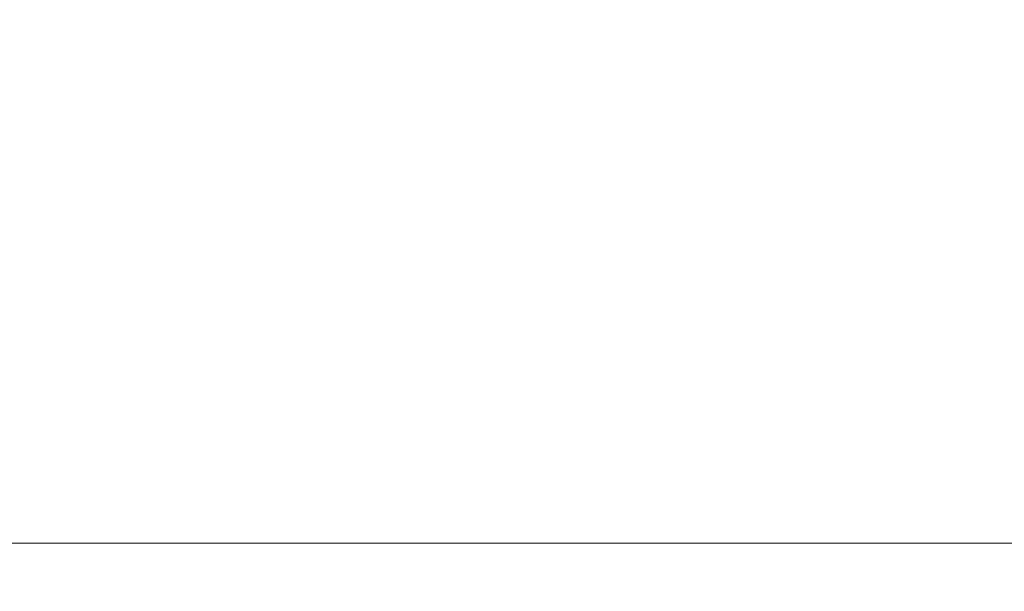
# Model space of a CAD drawing. Header units: millimetres. Extents: x 8 to 290, y 2 to 202.
# Tile 67 of 189: x 54 to 69, y 159 to 168. Entities that reach past the tile are written whole.
import ezdxf

# ---------------------------------------------------------------- set-up
doc = ezdxf.new("R2010")
doc.units = ezdxf.units.MM
doc.styles.add('SLDTEXTSTYLE2', font='TXT', dxfattribs={"width": 0.605})
doc.dimstyles.new('SLDDIMSTYLE2', dxfattribs={"dimtxt": 2.568319, "dimasz": 3, "dimexe": 0, "dimexo": 0.0625, "dimgap": 0.64208, "dimtad": 1, "dimlfac": 20, "dimrnd": 1e-09, "dimzin": 12, "dimdsep": 46, "dimtxsty": 'SLDTEXTSTYLE2', "dimsah": 1, "dimcen": 0.09, "dimadec": 0, "dimazin": 3, "dimtfac": 1, "dimtofl": 0, "dimtmove": 0, "dimatfit": 3, "dimfxl": 1, "dimfrac": 2, "dimtolj": 1, "dimtzin": 12, "dimarcsym": 0})

# ---------------------------------------------------------------- blocks, each defined once
blk = doc.blocks.new('_D_3')
at = {"color": 7, "linetype": 'Continuous', "lineweight": 0}
blk.add_line((33.892, 159.579), (139.492, 159.579), dxfattribs=at)
at = {"color": 7, "linetype": 'Continuous', "lineweight": 18}
for points in [[(33.892, 159.579), (36.892, 158.829), (36.892, 160.329)], [(139.492, 159.579), (136.492, 160.329), (136.492, 158.829)]]:
    blk.add_solid(points, dxfattribs=at)
at = {"color": 7, "linetype": 'Continuous', "lineweight": 18, "insert": (82.772, 162.99), "char_height": 2.6458, "attachment_point": 1, "style": 'SLDTEXTSTYLE2'}
blk.add_mtext('2112', dxfattribs=at)

msp = doc.modelspace()

# ---------------------------------------------------------------- dimensions: what is measured, and where the dimension line sits
at = {"color": 7, "linetype": 'Continuous', "lineweight": 18}
dim = msp.add_linear_dim(base=(139.49172, 159.57894), p1=(33.89172, 175.63584), p2=(139.49172, 175.63584), dimstyle='SLDDIMSTYLE2', dxfattribs=at)
dim.commit()
dim.dimension.update_dxf_attribs({"geometry": '_D_3', "text_midpoint": (86.69172, 159.57894), "dimtype": 160})

doc.saveas('drawing.dxf')
